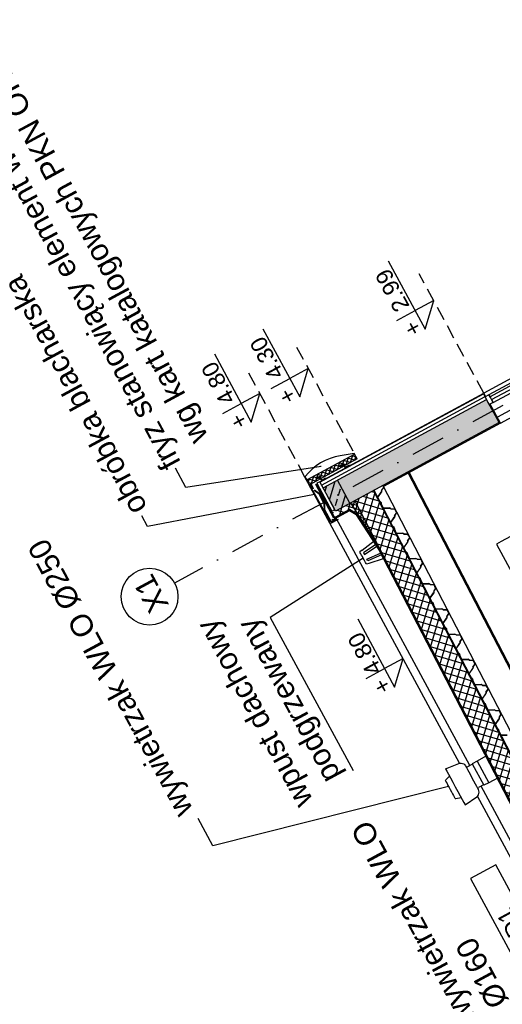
# Model space of a CAD drawing. Header units: millimetres. Extents: x -667476 to -405070, y -32043 to 330643.
# Tile 33 of 55: x -462936 to -458517, y 62082 to 71094. Entities that reach past the tile are written whole.
import ezdxf
from ezdxf.enums import TextEntityAlignment as Align

# ---------------------------------------------------------------- set-up
doc = ezdxf.new("R2010")
doc.units = ezdxf.units.MM
doc.header["$LTSCALE"] = 10
for name, pattern in [('B0301', [25, 12.5, -6.25, 0, -6.25]), ('DASHDOT', [25.4, 12.7, -6.35, 0, -6.35]), ('DASHED', [19.05, 12.7, -6.35]), ('DASHED2', [0.375, 0.25, -0.125])]:
    doc.linetypes.add(name, pattern=pattern)
for name, color, linetype in [('01 - UWAGI', 2, 'Continuous'), ('01-konstukcja', 7, 'Continuous'), ('01-tynk', 250, 'Continuous'), ('01-warstwy scian', 252, 'Continuous'), ('02-drzwi', 252, 'Continuous'), ('02-element ponizej', 250, 'Continuous'), ('02-element powyzej', 250, 'DASHED'), ('02-izolacja wodna', 3, 'DASHED2'), ('04 - hatch czarny', 250, 'Continuous'), ('04 - hatch sciany', 250, 'Continuous'), ('05 - osie', 1, 'DASHDOT'), ('05-grafika', 251, 'Continuous'), ('05-osie', 1, 'DASHDOT'), ('05-tekst', 1, 'Continuous'), ('05-wymiary PB', 3, 'Continuous'), ('06-elewacja cienka', 250, 'Continuous'), ('07-przekroj cienki', 250, 'Continuous')]:
    doc.layers.add(name, color=color, linetype=linetype)
doc.styles.add('1-100', font='arial.ttf', dxfattribs={"height": 200})
doc.styles.add('1-50', font='arial.ttf', dxfattribs={"height": 100})
doc.styles.get("Standard").update_dxf_attribs({"font": 'arial.ttf'})
doc.linetypes.add('BATTING', pattern='A,0.0001,-0.1,[134,ltypeshp.shx,S=0.1,R=0,X=-0.1,Y=0],-0.2,[134,ltypeshp.shx,S=0.1,R=180,X=0.1,Y=0],-0.1', length=0.4001)
doc.dimstyles.new('1-50', dxfattribs={"dimtxt": 100, "dimasz": 50, "dimexe": 100, "dimexo": 75, "dimgap": 30, "dimtad": 1, "dimdec": 0, "dimlfac": 0.1, "dimtxsty": 'Standard', "dimblk": 'ARCHTICK', "dimcen": 250, "dimdle": 30, "dimclre": 252, "dimadec": 0, "dimazin": 0, "dimtfac": 1, "dimtdec": 0, "dimtmove": 0, "dimatfit": 3, "dimfxl": 50, "dimfxlon": 1, "dimarcsym": 0})
pattern_1 = [(253.38891, (-485631.39, 22422.84), (60.84997, -18.15299), []), (343.38891, (-485631.39, 22422.84), (18.15299, 60.84997), [])]

# ---------------------------------------------------------------- blocks, each defined once
blk = doc.blocks.new('kota1')
at = {"layer": '05-grafika'}
for points in [[(0, 257), (0, 128.5)], [(345, 128.5), (-128.5, 128.5), (0, 0)], [(0, 0), (0, 128.5)]]:
    blk.add_lwpolyline(points, dxfattribs=at)
at = {"layer": '05-tekst', "style": '1-50', "flags": 12}
for tag, p in [('PLUS/MIUNUS', (-128.5, 143.8)), ('WYSOKOSC', (0, 143.8))]:
    blk.add_attdef(tag, p, '', height=100, dxfattribs=at)
blk = doc.blocks.new('_ArchTick')
at = {"color": 0, "linetype": 'ByBlock', "const_width": 0.15}
blk.add_lwpolyline([(-0.5, -0.5), (0.5, 0.5)], dxfattribs=at)
blk = doc.blocks.new('wyw1')
at = {"layer": '06-elewacja cienka'}
for p, q in [((13134.8, -17736), (13128.4, -17736)), ((13128.4, -17736), (13142.3, -17865.2)), ((13153.5, -17736), (13134.8, -17736)), ((13183.3, -17736), (13153.5, -17736)), ((13222.1, -17736), (13183.3, -17736)), ((13218.3, -17690.6), (13203.4, -17736)), ((13222.2, -17685.3), (13218.3, -17690.6)), ((13267.4, -17736), (13222.1, -17736)), ((13228.5, -17683.3), (13222.2, -17685.3)), ((13231.5, -17683.3), (13228.5, -17683.3)), ((13240.2, -17683.3), (13231.5, -17683.3)), ((13254.1, -17683.3), (13240.2, -17683.3)), ((13272.2, -17683.3), (13254.1, -17683.3)), ((13315.9, -17736), (13267.4, -17736)), ((13293.3, -17683.3), (13272.2, -17683.3)), ((13315.9, -17683.3), (13293.3, -17683.3)), ((13338.5, -17683.3), (13315.9, -17683.3)), ((13364.4, -17736), (13315.9, -17736)), ((13359.6, -17683.3), (13338.5, -17683.3)), ((13377.6, -17683.3), (13359.6, -17683.3)), ((13409.6, -17736), (13364.4, -17736)), ((13391.5, -17683.3), (13377.6, -17683.3)), ((13400.3, -17683.3), (13391.5, -17683.3)), ((13403.2, -17683.3), (13400.3, -17683.3)), ((13403.2, -17683.3), (13409.5, -17685.3)), ((13409.5, -17685.3), (13413.4, -17690.6)), ((13448.5, -17736), (13409.6, -17736)), ((13413.4, -17690.6), (13428.4, -17736)), ((13478.3, -17736), (13448.5, -17736)), ((13497, -17736), (13478.3, -17736)), ((13503.4, -17736), (13489.5, -17865.2)), ((13503.4, -17736), (13497, -17736)), ((13142.3, -17865.2), (13145.1, -17877.1)), ((13145.1, -17877.1), (13150.7, -17887.9)), ((13150.7, -17887.9), (13158.9, -17897.1)), ((13158.9, -17897.1), (13169, -17904.1)), ((13169, -17904.1), (13180.6, -17908.5)), ((13180.6, -17908.5), (13192.9, -17910)), ((13197.1, -17910), (13192.9, -17910)), ((13209.4, -17910), (13197.1, -17910)), ((13198, -17910), (13205.6, -17913.1)), ((13205.6, -17913.1), (13208.7, -17920.5)), ((13208.7, -17973.3), (13208.7, -17920.5)), ((13228.9, -17910), (13209.4, -17910)), ((13254.4, -17910), (13228.9, -17910)), ((13284.1, -17910), (13254.4, -17910)), ((13315.9, -17910), (13284.1, -17910)), ((13347.7, -17910), (13315.9, -17910)), ((13377.4, -17910), (13347.7, -17910)), ((13402.8, -17910), (13377.4, -17910)), ((13422.4, -17910), (13402.8, -17910)), ((13434.7, -17910), (13422.4, -17910)), ((13426.2, -17913.1), (13423, -17920.5)), ((13423, -17973.3), (13423, -17920.5)), ((13433.7, -17910), (13426.2, -17913.1)), ((13438.9, -17910), (13434.7, -17910)), ((13451.2, -17908.5), (13438.9, -17910)), ((13462.7, -17904.1), (13451.2, -17908.5)), ((13472.9, -17897.1), (13462.7, -17904.1)), ((13481, -17887.9), (13472.9, -17897.1)), ((13486.7, -17877.1), (13481, -17887.9)), ((13489.5, -17865.2), (13486.7, -17877.1)), ((13428.4, -17973.3), (13203.4, -17973.3)), ((13203.4, -18023.3), (13203.4, -17973.3)), ((13428.4, -18023.3), (13203.4, -18023.3)), ((13203.4, -18120), (13203.4, -18023.3)), ((13428.4, -18023.3), (13428.4, -17973.3)), ((13428.4, -18115.5), (13428.4, -18023.3))]:
    blk.add_line(p, q, dxfattribs=at)
blk = doc.blocks.new('ozn osi')
at = {"layer": '05-grafika'}
blk.add_circle((0, 160.3), 130, dxfattribs=at)
at = {"layer": '05-osie', "style": '1-50', "flags": 12}
blk.add_attdef('NUMER_OSI', (-60, 203.5), '', height=100, rotation=270, dxfattribs=at)
blk = doc.blocks.new('sciana1')
at = {"layer": '05-grafika'}
blk.add_lwpolyline([(595.5, 0), (0, 0), (0, -175.4), (595.5, -175.4)], close=True, dxfattribs=at)
at = {"layer": '05-tekst', "style": '1-50', "flags": 12}
blk.add_attdef('NAZWA_PRZEGRODY', (40.6, -133.4), '', height=100, dxfattribs=at)

msp = doc.modelspace()

# ---------------------------------------------------------------- hatches: boundary and pattern name
at = {"layer": '04 - hatch czarny', "linetype": 'Continuous'}
h = msp.add_hatch(dxfattribs=at)
h.set_pattern_fill('ANSI37', color=256, scale=10, style=0)
h.set_pattern_definition([(73.38891, (-485638.52, 22436.038), (-30.424985, 9.076496), []), (163.38891, (-485638.52, 22436.038), (-9.076496, -30.424985), [])])
h.paths.add_polyline_path([(-459845.5, 67073.9), (-459869.2, 67117.9), (-460307.4, 66881.1), (-460283.6, 66837.1)])
at = {"layer": '04 - hatch czarny', "linetype": 'Continuous', "true_color": 0x000000}
h = msp.add_hatch(dxfattribs=at)
h.set_pattern_fill('ANSI33', color=18, scale=20, angle=180, style=0)
h.set_pattern_definition([(253.3889, (-485631.39, 22422.84), (121.69994, -36.306), []), (253.3889, (-485710.39, 22380.15), (121.69994, -36.306), [63.5, -31.75])])
h.paths.add_polyline_path([(-460044.2, 66597.1), (-459912.3, 66668.4), (-460026.5, 66879.7), (-460158.4, 66808.4)])
at = {"layer": '04 - hatch czarny', "linetype": 'Continuous'}
h = msp.add_hatch(dxfattribs=at)
h.set_pattern_fill('ANSI37', color=256, scale=20, angle=180, style=0)
h.set_pattern_definition(pattern_1)
h.paths.add_polyline_path([(-456296.9, 60222.2), (-456468.5, 60129.4), (-459868.6, 66692), (-459697.5, 66784.5)])
h = msp.add_hatch(dxfattribs=at)
h.set_pattern_fill('ANSI37', color=256, scale=20, angle=180, style=0)
h.set_pattern_definition(pattern_1)
h.paths.add_polyline_path([(-460051.6, 66536.3), (-460075.3, 66580.3), (-460070.9, 66582.7), (-460044.5, 66596.9), (-459905.7, 66672), (-459847.6, 66568.7), (-459915.6, 66609.8)])
h = msp.add_hatch(dxfattribs=at)
h.set_pattern_fill('ANSI37', color=256, scale=10, style=0)
h.set_pattern_definition([(73.38891, (-485631.39, 22422.843), (-30.424985, 9.076496), []), (163.38891, (-485631.39, 22422.843), (-9.076496, -30.424985), [])])
h.paths.add_polyline_path([(-459638.5, 66248), (-459868.6, 66692), (-459906.3, 66671.7), (-459882.5, 66627.7)])
at = {"layer": '04 - hatch sciany'}
h = msp.add_hatch(color=256, dxfattribs=at)
h.dxf.hatch_style = 1
h.paths.add_polyline_path([(-459912.3, 66668.4), (-460026.5, 66879.7), (-460158.4, 66808.4), (-460044.2, 66597.1)])
h.paths.add_polyline_path([(-458547.3, 67406.1), (-458661.5, 67617.4), (-460026.5, 66879.7), (-459912.3, 66668.4)])
h.paths.add_polyline_path([(-456284.9, 59955.8), (-456399, 60167), (-456530.9, 60095.7), (-456416.8, 59884.5)])
h.paths.add_polyline_path([(-452262.8, 62129.6), (-452376.9, 62340.7), (-456399, 60167), (-456284.9, 59955.8)])

# ---------------------------------------------------------------- linework, layer by layer
at = {"layer": '01-konstukcja'}
for p, q in [((-460158.5, 66808.4), (-458661.5, 67617.4)), ((-458547.3, 67406.1, 0), (-458661.5, 67617.4, 0)), ((-458547.3, 67406.1), (-460044.2, 66597.1)), ((-459912.3, 66668.4), (-460026.5, 66879.8)), ((-460044.2, 66597.1), (-460158.4, 66808.4))]:
    msp.add_line(p, q, dxfattribs=at)
msp.add_lwpolyline([(-458547.3, 67406.1), (-458661.5, 67617.4)], dxfattribs=at)
at = {"layer": '01-tynk'}
for p, q in [((-458533.7, 67402.1, 0), (-458628, 67576.4, 0)), ((-458533.7, 67402.1), (-459606.2, 66822.5))]:
    msp.add_line(p, q, dxfattribs=at)
msp.add_lwpolyline([(-460189.3, 66865.4), (-458687.9, 67676.8), (-458670.4, 67644.4)], dxfattribs=at)
at = {"layer": '01-warstwy scian'}
for p, q in [((-460307.2, 66881.2), (-459869.2, 67117.9)), ((-459845.5, 67073.9), (-460283.6, 66837.1)), ((-460138.6, 67059.7), (-460180.8, 67037.2)), ((-460094.4, 67078.3), (-460138.6, 67059.7)), ((-460048.8, 67092.7), (-460094.4, 67078.3)), ((-460002, 67102.9), (-460048.8, 67092.7)), ((-459872.6, 67124.1), (-460002, 67102.9)), ((-460258.2, 66980.9), (-460292.7, 66947.6)), ((-460220.8, 67010.8), (-460258.2, 66980.9)), ((-460180.8, 67037.2), (-460220.8, 67010.8)), ((-459970.7, 67029), (-460007.9, 67008.9)), ((-460006, 67005.4), (-459972.7, 67023.3)), ((-459972.7, 67023.3), (-459955.6, 66991.7)), ((-459953.6, 66997.3), (-459970.7, 67029)), ((-459920.4, 67015.3), (-459953.6, 66997.3)), ((-459918.5, 67011.7), (-459920.4, 67015.3)), ((-460283, 66831.8), (-460324, 66907.6)), ((-460292.7, 66947.6), (-460323.3, 66912.1)), ((-460322.2, 66910), (-460323.3, 66912.1)), ((-460322.2, 66910), (-460312.5, 66892.1)), ((-460319.5, 66903.6), (-460322.2, 66908.6)), ((-460312.5, 66892.1), (-460312.9, 66891.6)), ((-460307.2, 66881.2), (-460312.9, 66891.6)), ((-460312.5, 66892.1), (-460306.8, 66881.5)), ((-460307.2, 66881.2), (-460307.4, 66881.1)), ((-460307.4, 66881.1), (-460283.6, 66837.1)), ((-460187.1, 66912), (-460224.3, 66891.9)), ((-460224.3, 66891.9), (-460222.4, 66888.4)), ((-460222.4, 66888.4), (-460189.2, 66906.4)), ((-460189.2, 66906.4), (-460172, 66874.7)), ((-460170, 66880.4), (-460187.1, 66912)), ((-460136.8, 66898.3), (-460170, 66880.4)), ((-460136.8, 66898.3), (-460134.9, 66894.8)), ((-457017.3, 62390.4), (-459377.7, 66946)), ((-459368.7, 66950.8), (-457008.3, 62395.2)), ((-460096.3, 66495), (-460284.6, 66834.8)), ((-460094.4, 66501.8), (-460280.9, 66838.6)), ((-460248.2, 66797.1), (-460272.9, 66842.9)), ((-460244.4, 66800.5), (-460268.5, 66845.3)), ((-460195.3, 66751.8), (-460241.1, 66783.9)), ((-460191.5, 66755.2), (-460237.2, 66787.3)), ((-460228.9, 66844), (-460062.4, 66536.1)), ((-460224.5, 66846.4), (-460060.1, 66542.3)), ((-460220.1, 66848.8), (-460058.1, 66549.1)), ((-459692.5, 66787.2), (-456292.6, 60224.5)), ((-459623.5, 66784.4), (-459625.4, 66770.5)), ((-459623.5, 66784.4), (-459625.4, 66770.5)), ((-459622.1, 66783.9), (-459624, 66769.9)), ((-459622.1, 66783.9), (-459624, 66769.9)), ((-459623.5, 66784.4), (-459603.3, 66813.7)), ((-459623.5, 66784.4), (-459603.3, 66813.7)), ((-459622.1, 66783.9), (-459601.6, 66813.6)), ((-459622.1, 66783.9), (-459601.6, 66813.6)), ((-459603.3, 66813.7), (-459612.1, 66830.7)), ((-459603.3, 66813.7), (-459612.1, 66830.7)), ((-459610.8, 66831.4), (-456210.7, 60268.8)), ((-459601.6, 66813.6), (-459610.8, 66831.4)), ((-459601.6, 66813.6), (-459610.8, 66831.4)), ((-460147.7, 66663.9), (-460195.3, 66751.8)), ((-460142.8, 66665.2), (-460191.5, 66755.2)), ((-459658.9, 66722), (-459625.4, 66770.5)), ((-459658.9, 66722), (-459625.4, 66770.5)), ((-459640.5, 66686.5), (-459658.9, 66722)), ((-459640.5, 66686.5), (-459658.9, 66722)), ((-459657.1, 66721.9), (-459624, 66769.9)), ((-459657.1, 66721.9), (-459624, 66769.9)), ((-459639.2, 66687.4), (-459657.1, 66721.9)), ((-459639.2, 66687.4), (-459657.1, 66721.9)), ((-460145.9, 66608), (-460147.7, 66663.9)), ((-460085.1, 66495.4), (-460145.9, 66608)), ((-460141, 66609.3), (-460142.8, 66665.2)), ((-460083.1, 66502.2), (-460141, 66609.3)), ((-459629.1, 66675.5), (-459640.5, 66686.5)), ((-459627.7, 66676.2), (-459639.2, 66687.4)), ((-459629.1, 66675.5), (-459626.7, 66659.8)), ((-459627.7, 66676.2), (-459625.2, 66660.3)), ((-459626.7, 66659.8), (-459608.3, 66624.3)), ((-459625.2, 66660.3), (-459607.3, 66625.8)), ((-459608.3, 66624.3), (-459549.3, 66623.7)), ((-459607.3, 66625.8), (-459549, 66625.2)), ((-459536.9, 66617.2), (-459549.3, 66623.7)), ((-459536.5, 66618.7), (-459549, 66625.2)), ((-459536.9, 66617.2), (-459501.3, 66616.8)), ((-459536.5, 66618.7), (-459500.4, 66618.3)), ((-459492.5, 66599.8), (-459501.3, 66616.8)), ((-459491.2, 66600.5), (-459500.4, 66618.3)), ((-460019.5, 66519.5), (-460089.2, 66481.9)), ((-460038.3, 66515), (-460087.2, 66488.6)), ((-460060.2, 66514.6), (-460083.1, 66502.2)), ((-460070.6, 66582.8), (-460075, 66580.5)), ((-460073, 66516), (-460072.8, 66521)), ((-460073, 66516), (-460038.3, 66515)), ((-460072.8, 66521), (-460019.5, 66519.5)), ((-460060.2, 66514.6), (-460057.8, 66510.2)), ((-459539.3, 66491.1), (-459505.8, 66539.6)), ((-459537.5, 66491), (-459504.4, 66539.1)), ((-459503.9, 66553.6), (-459505.8, 66539.6)), ((-459502.5, 66553), (-459504.4, 66539.1)), ((-459503.9, 66553.6), (-459483.7, 66582.9)), ((-459502.5, 66553), (-459482, 66582.8)), ((-459483.7, 66582.9), (-459492.5, 66599.8)), ((-459482, 66582.8), (-459491.2, 66600.5)), ((-460057.8, 66510.2), (-460085.1, 66495.4)), ((-459520.9, 66455.6), (-459539.3, 66491.1)), ((-459519.6, 66456.5), (-459537.5, 66491)), ((-459509.5, 66444.6), (-459520.9, 66455.6)), ((-459508.1, 66445.3), (-459519.6, 66456.5)), ((-459509.5, 66444.6), (-459507.1, 66429)), ((-459508.1, 66445.3), (-459505.6, 66429.5)), ((-459507.1, 66429), (-459488.7, 66393.5)), ((-459505.6, 66429.5), (-459487.7, 66395)), ((-459488.7, 66393.5), (-459429.7, 66392.8)), ((-459487.7, 66395), (-459429.4, 66394.3)), ((-459417.3, 66386.3), (-459429.7, 66392.8)), ((-459416.9, 66387.8), (-459429.4, 66394.3)), ((-459417.3, 66386.3), (-459381.7, 66385.9)), ((-459416.9, 66387.8), (-459380.8, 66387.4)), ((-459384.3, 66322.7), (-459364.1, 66352)), ((-459382.9, 66322.2), (-459362.4, 66351.9)), ((-459372.9, 66369), (-459381.7, 66385.9)), ((-459371.6, 66369.7), (-459380.8, 66387.4)), ((-459364.1, 66352), (-459372.9, 66369)), ((-459362.4, 66351.9), (-459371.6, 66369.7)), ((-459419.7, 66260.3), (-459386.2, 66308.8)), ((-459401.3, 66224.8), (-459419.7, 66260.3)), ((-459417.9, 66260.2), (-459384.8, 66308.2)), ((-459400, 66225.7), (-459417.9, 66260.2)), ((-459384.3, 66322.7), (-459386.2, 66308.8)), ((-459382.9, 66322.2), (-459384.8, 66308.2)), ((-459389.9, 66213.7), (-459401.3, 66224.8)), ((-459388.5, 66214.5), (-459400, 66225.7)), ((-459389.9, 66213.7), (-459387.5, 66198.1)), ((-459388.5, 66214.5), (-459386, 66198.6)), ((-459387.5, 66198.1), (-459369, 66162.6)), ((-459386, 66198.6), (-459368.1, 66164.1)), ((-459369, 66162.6), (-459310.1, 66162)), ((-459368.1, 66164.1), (-459309.8, 66163.5)), ((-459297.7, 66155.5), (-459310.1, 66162)), ((-459297.3, 66157), (-459309.8, 66163.5)), ((-459297.7, 66155.5), (-459262.1, 66155.1)), ((-459297.3, 66157), (-459261.2, 66156.6)), ((-459253.3, 66138.1), (-459262.1, 66155.1)), ((-459252, 66138.8), (-459261.2, 66156.6)), ((-459300, 66029.4), (-459266.6, 66077.9)), ((-459298.3, 66029.3), (-459265.2, 66077.4)), ((-459264.7, 66091.9), (-459266.6, 66077.9)), ((-459263.3, 66091.3), (-459265.2, 66077.4)), ((-459264.7, 66091.9), (-459244.5, 66121.2)), ((-459263.3, 66091.3), (-459242.8, 66121)), ((-459244.5, 66121.2), (-459253.3, 66138.1)), ((-459242.8, 66121), (-459252, 66138.8)), ((-459281.6, 65993.9), (-459300, 66029.4)), ((-459280.4, 65994.8), (-459298.3, 66029.3)), ((-459270.3, 65982.9), (-459281.6, 65993.9)), ((-459268.9, 65983.6), (-459280.4, 65994.8)), ((-459270.3, 65982.9), (-459267.8, 65967.3)), ((-459268.9, 65983.6), (-459266.4, 65967.7)), ((-459267.8, 65967.3), (-459249.4, 65931.8)), ((-459266.4, 65967.7), (-459248.5, 65933.2)), ((-459249.4, 65931.8), (-459190.5, 65931.1)), ((-459248.5, 65933.2), (-459190.1, 65932.6)), ((-459178.1, 65924.6), (-459190.5, 65931.1)), ((-459177.7, 65926.1), (-459190.1, 65932.6)), ((-459178.1, 65924.6), (-459142.5, 65924.2)), ((-459177.7, 65926.1), (-459141.6, 65925.7)), ((-459145.1, 65861), (-459124.9, 65890.3)), ((-459143.7, 65860.5), (-459123.2, 65890.2)), ((-459133.7, 65907.3), (-459142.5, 65924.2)), ((-459132.4, 65907.9), (-459141.6, 65925.7)), ((-459124.9, 65890.3), (-459133.7, 65907.3)), ((-459123.2, 65890.2), (-459132.4, 65907.9)), ((-459180.4, 65798.6), (-459147, 65847.1)), ((-459162, 65763.1), (-459180.4, 65798.6)), ((-459178.7, 65798.5), (-459145.5, 65846.5)), ((-459160.8, 65764), (-459178.7, 65798.5)), ((-459145.1, 65861), (-459147, 65847.1)), ((-459143.7, 65860.5), (-459145.5, 65846.5)), ((-459150.7, 65752), (-459162, 65763.1)), ((-459149.3, 65752.8), (-459160.8, 65764)), ((-459150.7, 65752), (-459148.2, 65736.4)), ((-459149.3, 65752.8), (-459146.8, 65736.9)), ((-459148.2, 65736.4), (-459129.8, 65700.9)), ((-459146.8, 65736.9), (-459128.9, 65702.4)), ((-459128.9, 65702.4), (-459070.5, 65701.7)), ((-459058.1, 65695.2), (-459070.5, 65701.7)), ((-459129.8, 65700.9), (-459070.9, 65700.3)), ((-459058.5, 65693.8), (-459070.9, 65700.3)), ((-459060.8, 65567.7), (-459027.4, 65616.2)), ((-459059.1, 65567.6), (-459025.9, 65615.7)), ((-459058.5, 65693.8), (-459022.9, 65693.4)), ((-459058.1, 65695.2), (-459022, 65694.9)), ((-459025.5, 65630.2), (-459027.4, 65616.2)), ((-459024.1, 65629.6), (-459025.9, 65615.7)), ((-459025.5, 65630.2), (-459005.3, 65659.4)), ((-459024.1, 65629.6), (-459003.6, 65659.3)), ((-459014.1, 65676.4), (-459022.9, 65693.4)), ((-459012.8, 65677.1), (-459022, 65694.9)), ((-459005.3, 65659.4), (-459014.1, 65676.4)), ((-459003.6, 65659.3), (-459012.8, 65677.1)), ((-459042.4, 65532.2), (-459060.8, 65567.7)), ((-459041.2, 65533.1), (-459059.1, 65567.6)), ((-459031.1, 65521.2), (-459042.4, 65532.2)), ((-459029.7, 65521.9), (-459041.2, 65533.1)), ((-459029.7, 65521.9), (-459027.2, 65506)), ((-459031.1, 65521.2), (-459028.6, 65505.6)), ((-459028.6, 65505.6), (-459010.2, 65470)), ((-459027.2, 65506), (-459009.3, 65471.5)), ((-459010.2, 65470), (-458951.3, 65469.4)), ((-459009.3, 65471.5), (-458950.9, 65470.9)), ((-458938.8, 65462.9), (-458951.3, 65469.4)), ((-458938.5, 65464.4), (-458950.9, 65470.9)), ((-458938.8, 65462.9), (-458903.3, 65462.5)), ((-458938.5, 65464.4), (-458902.4, 65464)), ((-458894.5, 65445.5), (-458903.3, 65462.5)), ((-458893.2, 65446.2), (-458902.4, 65464)), ((-458885.7, 65428.6), (-458894.5, 65445.5)), ((-458884, 65428.5), (-458893.2, 65446.2)), ((-458941.2, 65336.9), (-458907.8, 65385.4)), ((-458939.5, 65336.8), (-458906.3, 65384.8)), ((-458905.9, 65399.3), (-458907.8, 65385.4)), ((-458904.5, 65398.7), (-458906.3, 65384.8)), ((-458905.9, 65399.3), (-458885.7, 65428.6)), ((-458904.5, 65398.7), (-458884, 65428.5)), ((-458922.8, 65301.3), (-458941.2, 65336.9)), ((-458921.6, 65302.3), (-458939.5, 65336.8)), ((-458911.5, 65290.3), (-458922.8, 65301.3)), ((-458910.1, 65291.1), (-458921.6, 65302.3)), ((-458911.5, 65290.3), (-458909, 65274.7)), ((-458910.1, 65291.1), (-458907.6, 65275.2)), ((-458909, 65274.7), (-458890.6, 65239.2)), ((-458907.6, 65275.2), (-458889.7, 65240.7)), ((-458890.6, 65239.2), (-458831.7, 65238.5)), ((-458889.7, 65240.7), (-458831.3, 65240)), ((-458819.2, 65232), (-458831.7, 65238.5)), ((-458818.9, 65233.5), (-458831.3, 65240)), ((-458819.2, 65232), (-458783.7, 65231.7)), ((-458818.9, 65233.5), (-458782.7, 65233.1)), ((-458786.3, 65168.4), (-458788.2, 65154.5)), ((-458784.8, 65167.9), (-458786.7, 65154)), ((-458786.3, 65168.4), (-458766.1, 65197.7)), ((-458784.8, 65167.9), (-458764.3, 65197.6)), ((-458774.9, 65214.7), (-458783.7, 65231.7)), ((-458773.5, 65215.4), (-458782.7, 65233.1)), ((-458766.1, 65197.7), (-458774.9, 65214.7)), ((-458764.3, 65197.6), (-458773.5, 65215.4)), ((-458821.6, 65106), (-458788.2, 65154.5)), ((-458803.2, 65070.5), (-458821.6, 65106)), ((-458819.9, 65105.9), (-458786.7, 65154)), ((-458802, 65071.4), (-458819.9, 65105.9)), ((-458790.5, 65060.2), (-458802, 65071.4)), ((-458791.9, 65059.5), (-458803.2, 65070.5)), ((-458791.9, 65059.5), (-458789.4, 65043.9)), ((-458790.5, 65060.2), (-458788, 65044.3)), ((-458789.4, 65043.9), (-458771, 65008.3)), ((-458788, 65044.3), (-458770.1, 65009.8)), ((-458771, 65008.3), (-458712.1, 65007.7)), ((-458770.1, 65009.8), (-458711.7, 65009.2)), ((-458699.6, 65001.2), (-458712.1, 65007.7)), ((-458699.3, 65002.7), (-458711.7, 65009.2)), ((-458699.6, 65001.2), (-458664.1, 65000.8)), ((-458699.3, 65002.7), (-458663.1, 65002.3)), ((-458655.3, 64983.8), (-458664.1, 65000.8)), ((-458653.9, 64984.5), (-458663.1, 65002.3)), ((-458646.5, 64966.9), (-458655.3, 64983.8)), ((-458644.7, 64966.8), (-458653.9, 64984.5)), ((-458702, 64875.2), (-458668.6, 64923.7)), ((-458700.3, 64875), (-458667.1, 64923.1)), ((-458666.7, 64937.6), (-458668.6, 64923.7)), ((-458665.2, 64937), (-458667.1, 64923.1)), ((-458666.7, 64937.6), (-458646.5, 64966.9)), ((-458665.2, 64937), (-458644.7, 64966.8)), ((-458683.6, 64839.6), (-458702, 64875.2)), ((-458682.4, 64840.5), (-458700.3, 64875)), ((-458672.3, 64828.6), (-458683.6, 64839.6)), ((-458670.9, 64829.3), (-458682.4, 64840.5)), ((-458672.3, 64828.6), (-458669.8, 64813)), ((-458670.9, 64829.3), (-458668.4, 64813.5)), ((-458669.8, 64813), (-458651.4, 64777.5)), ((-458668.4, 64813.5), (-458650.5, 64779)), ((-458651.4, 64777.5), (-458592.5, 64776.8)), ((-458650.5, 64779), (-458592.1, 64778.3)), ((-458580, 64770.3), (-458592.5, 64776.8)), ((-458579.6, 64771.8), (-458592.1, 64778.3)), ((-458580, 64770.3), (-458544.4, 64769.9)), ((-458579.6, 64771.8), (-458543.5, 64771.4)), ((-458547.1, 64706.7), (-458526.9, 64736)), ((-458545.6, 64706.2), (-458525.1, 64735.9)), ((-458535.7, 64753), (-458544.4, 64769.9)), ((-458534.3, 64753.7), (-458543.5, 64771.4)), ((-458526.9, 64736), (-458535.7, 64753)), ((-458525.1, 64735.9), (-458534.3, 64753.7)), ((-458582.4, 64644.3), (-458549, 64692.8)), ((-458564, 64608.8), (-458582.4, 64644.3)), ((-458580.7, 64644.2), (-458547.5, 64692.3)), ((-458562.8, 64609.7), (-458580.7, 64644.2)), ((-458547.1, 64706.7), (-458549, 64692.8)), ((-458545.6, 64706.2), (-458547.5, 64692.3)), ((-458552.7, 64597.8), (-458564, 64608.8)), ((-458551.3, 64598.5), (-458562.8, 64609.7)), ((-458552.7, 64597.8), (-458550.2, 64582.1)), ((-458551.3, 64598.5), (-458548.8, 64582.6)), ((-458550.2, 64582.1), (-458531.8, 64546.6)), ((-458548.8, 64582.6), (-458530.9, 64548.1)), ((-458531.8, 64546.6), (-458472.9, 64546)), ((-458530.9, 64548.1), (-458472.5, 64547.5))]:
    msp.add_line(p, q, dxfattribs=at)
for points in [[(-460186.9, 66861), (-458689.9, 67670), (-458661.5, 67617.4)], [(-459845.5, 67073.9), (-459872.6, 67124.1)], [(-456296.9, 60222.2), (-459697.5, 66784.5)], [(-459851.1, 66565), (-459915.8, 66604), (-460053.6, 66529.5)], [(-459847.4, 66568.6), (-459915.6, 66609.8), (-460051.6, 66536.3)], [(-459905.7, 66672), (-459638.5, 66248)], [(-456468.5, 60129.4), (-459868.6, 66692)], [(-459854.8, 66561.4), (-459915.9, 66598.3), (-460055.6, 66522.8)], [(-460023.1, 66551), (-460050.9, 66535.9)], [(-459854.8, 66561.4), (-459647.2, 66243.1)], [(-459851.1, 66565), (-459642.9, 66245.6)], [(-456522.4, 60168.5), (-456514, 60195.5), (-459647.3, 66243.3)], [(-456518, 60165.9), (-456508.6, 60196), (-459642.9, 66245.6)]]:
    msp.add_lwpolyline(points, dxfattribs=at)
at = {"layer": '01-warstwy scian', "linetype": 'BATTING', "ltscale": 7}
msp.add_lwpolyline([(-460172.7, 66834.7), (-458675.7, 67643.7)], dxfattribs=at)
at = {"layer": '01-warstwy scian', "flags": 128}
msp.add_lwpolyline([(-460215.7, 66851.2), (-460077.8, 66596), (-460051.4, 66610.3), (-460189.3, 66865.4)], close=True, dxfattribs=at)
at = {"layer": '01-warstwy scian'}
msp.add_arc((-460323.1, 66908.1), 1, 28.38891, 208.38891, dxfattribs=at)
at = {"layer": '02-drzwi'}
for p, q in [((-458639.6, 67661.1, 0), (-458674.8, 67642, 0)), ((-458636.8, 67571.7, 0), (-458674.8, 67642, 0)), ((-458639.6, 67661.1, 0), (-458625.3, 67634.7, 0)), ((-458625.3, 67634.7, 0), (-458639.6, 67661.1, 0)), ((-458615.8, 67617.1, 0), (-458625.3, 67634.7, 0)), ((-458615.8, 67617.1, 0), (-458601.6, 67590.7, 0)), ((-458601.6, 67590.7, 0), (-458615.8, 67617.1, 0)), ((-458601.6, 67590.7, 0), (-458636.8, 67571.7, 0)), ((-458601.6, 67590.7, 0), (-458636.8, 67571.7, 0))]:
    msp.add_line(p, q, dxfattribs=at)
at = {"layer": '02-element ponizej'}
for points in [[(-456044.3, 69105.6), (-458687.9, 67676.8)], [(-455931.9, 68876.5), (-458562.3, 67454.9)], [(-458533.7, 67402.1), (-455894.5, 68828.4)]]:
    msp.add_lwpolyline(points, dxfattribs=at)
at = {"layer": '02-element powyzej'}
for p, q in [((-458687.9, 67676.8), (-459277.6, 68767.9)), ((-459884.1, 67145.4), (-460425.7, 68147.5)), ((-460324, 66907.6), (-460866.6, 67911.6))]:
    msp.add_line(p, q, dxfattribs=at)
at = {"layer": '02-izolacja wodna', "ltscale": 15, "const_width": 5}
for points in [[(-460219.8, 66831.9), (-460054.6, 66526.2), (-459915.8, 66601.1), (-459853, 66563.2), (-459637.9, 66231.1), (-456511.3, 60195.7), (-456520.2, 60166.5), (-456595.2, 60126), (-456423, 59807.3)], [(-460215.4, 66834.2), (-460052.6, 66532.9), (-459915.7, 66606.9), (-459849.3, 66566.8), (-459633.5, 66233.5), (-456505.9, 60196.2), (-456516, 60163.1), (-456588.4, 60124), (-456418.6, 59809.7)], [(-456294.7, 60223.3), (-459695.3, 66785.7)]]:
    msp.add_lwpolyline(points, dxfattribs=at)
at = {"layer": '05-osie', "linetype": 'B0301', "ltscale": 2.5}
msp.add_line((-454112.6, 69939.3), (-461517.8, 65937.1), dxfattribs=at)
at = {"layer": '06-elewacja cienka'}
for p, q in [((-456035.6, 69068.4, 0), (-458639.6, 67661.1, 0)), ((-458630.1, 67643.5, 0), (-456052.5, 69036.5, 0)), ((-458615.8, 67617.1, 0), (-456038.2, 69010.2, 0)), ((-458601.6, 67590.7, 0), (-455997.5, 68998, 0)), ((-455349.2, 68035.9), (-458527.6, 66318.1)), ((-460275.8, 66818.6), (-460283, 66831.8)), ((-458908.6, 64288.8), (-460279.4, 66825.2)), ((-458814.2, 64266.5), (-460038.5, 66532)), ((-459691.2, 66321.2), (-459800.2, 66236.7)), ((-459674.2, 66289.7), (-459788.5, 66215.1)), ((-459780, 66199.5), (-459665.8, 66274.1)), ((-458527.6, 66318.1), (-458571.6, 66294.3)), ((-458571.6, 66294.3), (-457097.7, 63567.2)), ((-459821.1, 66222.1), (-459821.2, 66222)), ((-459820.1, 66220), (-459821.2, 66222)), ((-459800.8, 66237.9), (-459821.1, 66222.1)), ((-459817.1, 66214.4), (-459820.1, 66220)), ((-459812.3, 66205.5), (-459817.1, 66214.4)), ((-459806, 66193.8), (-459812.3, 66205.5)), ((-459798.7, 66180.3), (-459806, 66193.8)), ((-459800.2, 66236.7), (-459800.8, 66237.9)), ((-459790.8, 66165.7), (-459798.7, 66180.3)), ((-459782.9, 66151.2), (-459790.8, 66165.7)), ((-459788.5, 66215.1), (-459784.6, 66207.9)), ((-459784.6, 66207.9), (-459780, 66199.5)), ((-459756.7, 66156.2), (-459631.7, 66211)), ((-459752.1, 66147.9), (-459756.7, 66156.2)), ((-459623.2, 66195.4), (-459748.3, 66140.7)), ((-459736.6, 66119), (-459606.2, 66163.8)), ((-459775.6, 66137.6), (-459782.9, 66151.2)), ((-459769.3, 66126), (-459775.6, 66137.6)), ((-459764.5, 66117.1), (-459769.3, 66126)), ((-459761.4, 66111.4), (-459764.5, 66117.1)), ((-459760.4, 66109.5), (-459761.4, 66111.4)), ((-459760.3, 66109.5), (-459760.4, 66109.5)), ((-459735.9, 66117.8), (-459760.3, 66109.5)), ((-459748.3, 66140.7), (-459752.1, 66147.9)), ((-459735.9, 66117.8), (-459736.6, 66119)), ((-457659.8, 62130.6), (-458712.3, 64078)), ((-457722, 62093.1), (-458745.4, 63986.8))]:
    msp.add_line(p, q, dxfattribs=at)
at = {"layer": '07-przekroj cienki'}
for p, q in [((-460007.9, 67008.9), (-460006, 67005.4)), ((-459955.6, 66991.7), (-459918.5, 67011.7)), ((-460172, 66874.7), (-460134.9, 66894.8)), ((-459658.5, 66286.6), (-457639.8, 62390.2))]:
    msp.add_line(p, q, dxfattribs=at)

# ---------------------------------------------------------------- block references
at = {"layer": '01 - UWAGI', "rotation": 118.3889074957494}
msp.add_blockref('wyw1', (-468219.8, 43925.3), dxfattribs=at)
at = {"layer": '05 - osie'}
ref = msp.add_blockref('ozn osi', (-461464.5, 65965.9), dxfattribs=dict(at, xscale=1.999999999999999, yscale=1.999999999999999, zscale=1.999999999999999, rotation=118.3889074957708))
ref.add_attrib('NUMER_OSI', 'X1', dxfattribs={"height": 200, "rotation": 118.38891, "style": '1-50'}).set_placement((-461646.7, 65887.4), align=Align.CENTER)
at = {"layer": '05-tekst'}
ref = msp.add_blockref('sciana1', (-458384.8, 62448.1), dxfattribs=dict(at, xscale=1.5, yscale=1.5, zscale=1.5, rotation=118.3889074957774))
ref.add_attrib('NAZWA_PRZEGRODY', 'SD1', (-458252, 62623.4), dxfattribs={"height": 150, "rotation": 118.38891, "style": '1-100'})
at = {"layer": '05-wymiary PB'}
ref = msp.add_blockref('kota1', (-459145.1, 68522.7), dxfattribs=dict(at, xscale=1.5, yscale=1.5, zscale=1.5, rotation=118.3889074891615))
ref.add_attrib('PLUS/MIUNUS', '+', (-459243.3, 68250.6), dxfattribs={"layer": '05-tekst', "height": 150, "rotation": 118.38891, "style": '1-50'})
ref.add_attrib('WYSOKOSC', ' 2.99', (-459334.8, 68420.2), dxfattribs={"layer": '05-tekst', "height": 150, "rotation": 118.38891, "style": '1-50'})
ref = msp.add_blockref('kota1', (-460293.1, 67902.3), dxfattribs=dict(at, xscale=1.5, yscale=1.5, zscale=1.5, rotation=118.3889074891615))
ref.add_attrib('PLUS/MIUNUS', '+', (-460391.3, 67630.1), dxfattribs={"layer": '05-tekst', "height": 150, "rotation": 118.38891, "style": '1-50'})
ref.add_attrib('WYSOKOSC', ' 4.30', (-460482.9, 67799.7), dxfattribs={"layer": '05-tekst', "height": 150, "rotation": 118.38891, "style": '1-50'})
ref = msp.add_blockref('kota1', (-460737.6, 67672.9), dxfattribs=dict(at, xscale=1.5, yscale=1.5, zscale=1.5, rotation=118.3889074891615))
ref.add_attrib('PLUS/MIUNUS', '+', (-460835.7, 67400.8), dxfattribs={"layer": '05-tekst', "height": 150, "rotation": 118.38891, "style": '1-50'})
ref.add_attrib('WYSOKOSC', ' 4.80', (-460927.3, 67570.4), dxfattribs={"layer": '05-tekst', "height": 150, "rotation": 118.38891, "style": '1-50'})
ref = msp.add_blockref('kota1', (-459424.8, 65247.1), dxfattribs=dict(at, xscale=1.5, yscale=1.5, zscale=1.5, rotation=118.3889074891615))
ref.add_attrib('PLUS/MIUNUS', '+', (-459523, 64975), dxfattribs={"layer": '05-tekst', "height": 150, "rotation": 118.38891, "style": '1-50'})
ref.add_attrib('WYSOKOSC', '4.80', (-459614.5, 65144.6), dxfattribs={"layer": '05-tekst', "height": 150, "rotation": 118.38891, "style": '1-50'})

# ---------------------------------------------------------------- texts
at = {"layer": '05-tekst', "char_height": 200, "rotation": 118.38891, "style": '1-100'}
for s, width, heights, insert, attachment_point in [('fryz stanowiący element wizualizacji \\Pwg kart katalogowych PKN ORLEN', 4990.258, [1351.2], (-463749, 70864.9), 3), ('obróbka blacharska', 2880.027, [523.9], (-461937.6, 66536.2), 1), ('{\\fArial|b0|i0|c238|p38;wywietrzak WLO %%C250}', 3145.128, [419.8], (-461519.3, 63768.2), 1), ('{\\fArial|b0|i0|c238|p38;wpust dachowy\\P podgrzewany}', 2187.357, [0], (-460421.1, 63854.6), 1), ('{\\fArial|b0|i0|c238|p38;wywietrzak WLO %%C160}', 2187.357, [0], (-458923.4, 61859.6), 1)]:
    msp.add_mtext_dynamic_manual_height_columns(s, width=width, gutter_width=500, heights=heights, dxfattribs=dict(at, insert=insert, attachment_point=attachment_point))

# ---------------------------------------------------------------- leaders
at = {"layer": '05-grafika'}
for points in [[(-460175.3, 67004.6), (-461414.7, 66812.8), (-461509.5, 66988.2)], [(-460237.9, 66748.5), (-461765.2, 66456), (-461818, 66553.6)], [(-459790.8, 66165.7), (-460641.8, 65622.4), (-459884.1, 64220.4)], [(-459009.6, 64075.8), (-461168.3, 63533.4), (-461302.6, 63782)]]:
    msp.add_leader(points, dimstyle='1-50', override={"dimasz": 5, "dimldrblk": 'Dot'}, dxfattribs=at)

doc.saveas('drawing.dxf')
